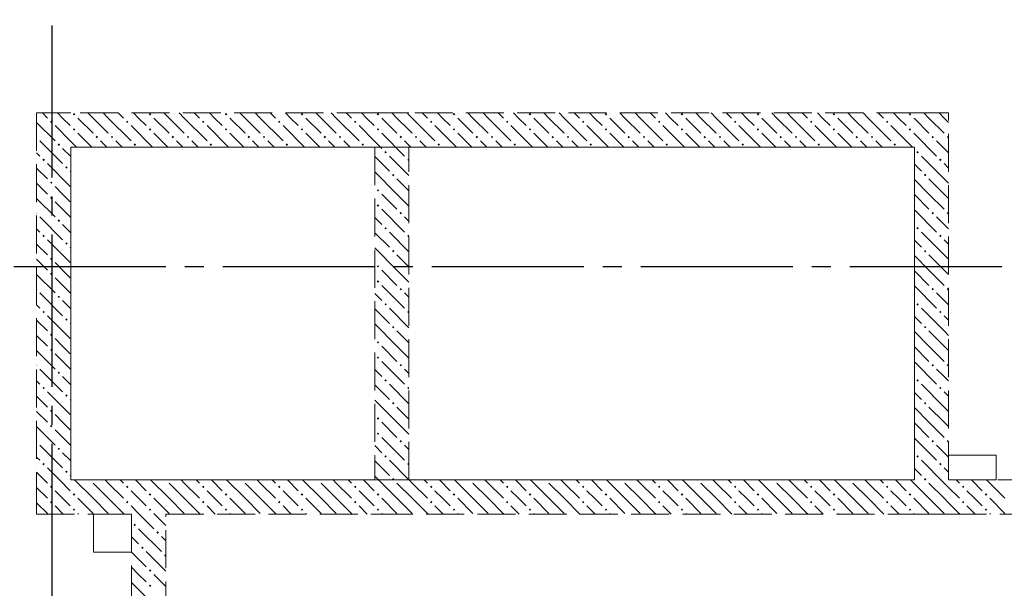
# Model space of a CAD drawing. Header units: millimetres. Extents: x 0 to 43617, y 0 to 59400.
# Tile 28 of 33: x 16155 to 21338, y 44560 to 47550. Entities that reach past the tile are written whole.
import ezdxf

# ---------------------------------------------------------------- set-up
doc = ezdxf.new("R2010")
doc.units = ezdxf.units.MM
doc.linetypes.add('______2', pattern=[270, 200, -70])
doc.linetypes.add('______5', pattern=[1100, 800, -100, 100, -100])
doc.layers.add('ЖБ Перекрытие верхний уровень', color=7, linetype='Continuous', lineweight=25, true_color=0xe0e0ff)
doc.layers.add('ЖБ Стена верхний уровень', color=7, linetype='Continuous', lineweight=25, true_color=0x006e00)
doc.layers.add('Оси', color=40, linetype='______5', lineweight=18)

msp = doc.modelspace()

# ---------------------------------------------------------------- hatches: boundary and pattern name
at = {"layer": 'ЖБ Стена верхний уровень', "linetype": 'Continuous', "lineweight": 18, "transparency": 33554687}
for points in [[(16434.5, 47053.1), (16440.9, 47059.6), (16447.4, 47053.1), (16440.9, 47046.6)], [(16834.5, 47053.1), (16840.9, 47059.6), (16847.4, 47053.1), (16840.9, 47046.6)], [(17234.5, 47053.1), (17240.9, 47059.6), (17247.4, 47053.1), (17240.9, 47046.6)], [(17634.5, 47053.1), (17640.9, 47059.6), (17647.4, 47053.1), (17640.9, 47046.6)], [(18034.5, 47053.1), (18040.9, 47059.6), (18047.4, 47053.1), (18040.9, 47046.6)], [(18434.5, 47053.1), (18440.9, 47059.6), (18447.4, 47053.1), (18440.9, 47046.6)], [(18834.5, 47053.1), (18840.9, 47059.6), (18847.4, 47053.1), (18840.9, 47046.6)], [(19234.5, 47053.1), (19240.9, 47059.6), (19247.4, 47053.1), (19240.9, 47046.6)], [(19634.5, 47053.1), (19640.9, 47059.6), (19647.4, 47053.1), (19640.9, 47046.6)], [(20034.5, 47053.1), (20040.9, 47059.6), (20047.4, 47053.1), (20040.9, 47046.6)], [(20434.5, 47053.1), (20440.9, 47059.6), (20447.4, 47053.1), (20440.9, 47046.6)], [(20834.5, 47053.1), (20840.9, 47059.6), (20847.4, 47053.1), (20840.9, 47046.6)], [(16314.5, 47013.1), (16321, 47019.6), (16327.5, 47013.1), (16321, 47006.6)], [(16714.5, 47013.1), (16721, 47019.6), (16727.5, 47013.1), (16721, 47006.6)], [(17114.5, 47013.1), (17121, 47019.6), (17127.5, 47013.1), (17121, 47006.6)], [(17514.5, 47013.1), (17521, 47019.6), (17527.5, 47013.1), (17521, 47006.6)], [(17914.5, 47013.1), (17921, 47019.6), (17927.5, 47013.1), (17921, 47006.6)], [(18314.5, 47013.1), (18321, 47019.6), (18327.5, 47013.1), (18321, 47006.6)], [(18714.5, 47013.1), (18721, 47019.6), (18727.4, 47013.1), (18721, 47006.6)], [(19114.5, 47013.1), (19121, 47019.6), (19127.4, 47013.1), (19121, 47006.6)], [(19514.5, 47013.1), (19521, 47019.6), (19527.4, 47013.1), (19521, 47006.6)], [(19914.5, 47013.1), (19921, 47019.6), (19927.4, 47013.1), (19921, 47006.6)], [(20314.5, 47013.1), (20321, 47019.6), (20327.4, 47013.1), (20321, 47006.6)], [(20714.5, 47013.1), (20721, 47019.6), (20727.4, 47013.1), (20721, 47006.6)], [(16434.5, 46973.1), (16440.9, 46979.6), (16447.4, 46973.1), (16440.9, 46966.6)], [(16834.5, 46973.1), (16840.9, 46979.6), (16847.4, 46973.1), (16840.9, 46966.6)], [(17234.5, 46973.1), (17240.9, 46979.6), (17247.4, 46973.1), (17240.9, 46966.6)], [(17634.5, 46973.1), (17640.9, 46979.6), (17647.4, 46973.1), (17640.9, 46966.6)], [(18034.5, 46973.1), (18040.9, 46979.6), (18047.4, 46973.1), (18040.9, 46966.6)], [(18434.5, 46973.1), (18440.9, 46979.6), (18447.4, 46973.1), (18440.9, 46966.6)], [(18834.5, 46973.1), (18840.9, 46979.6), (18847.4, 46973.1), (18840.9, 46966.6)], [(19234.5, 46973.1), (19240.9, 46979.6), (19247.4, 46973.1), (19240.9, 46966.6)], [(19634.5, 46973.1), (19640.9, 46979.6), (19647.4, 46973.1), (19640.9, 46966.6)], [(20034.5, 46973.1), (20040.9, 46979.6), (20047.4, 46973.1), (20040.9, 46966.6)], [(20434.5, 46973.1), (20440.9, 46979.6), (20447.4, 46973.1), (20440.9, 46966.6)], [(20834.5, 46973.1), (20840.9, 46979.6), (20847.4, 46973.1), (20840.9, 46966.6)], [(16244, 46936.6), (16247.4, 46933.1), (16244, 46929.7)], [(16554.4, 46933.1), (16560.9, 46939.6), (16567.4, 46933.1), (16560.9, 46926.6)], [(16634.5, 46933.1), (16640.9, 46939.6), (16647.4, 46933.1), (16640.9, 46926.6)], [(16954.4, 46933.1), (16960.9, 46939.6), (16967.4, 46933.1), (16960.9, 46926.6)], [(17034.5, 46933.1), (17040.9, 46939.6), (17047.4, 46933.1), (17040.9, 46926.6)], [(17354.4, 46933.1), (17360.9, 46939.6), (17367.4, 46933.1), (17360.9, 46926.6)], [(17434.5, 46933.1), (17440.9, 46939.6), (17447.4, 46933.1), (17440.9, 46926.6)], [(17754.4, 46933.1), (17760.9, 46939.6), (17767.4, 46933.1), (17760.9, 46926.6)], [(17834.5, 46933.1), (17840.9, 46939.6), (17847.4, 46933.1), (17840.9, 46926.6)], [(18154.4, 46933.1), (18160.9, 46939.6), (18167.4, 46933.1), (18160.9, 46926.6)], [(18234.5, 46933.1), (18240.9, 46939.6), (18247.4, 46933.1), (18240.9, 46926.6)], [(18554.4, 46933.1), (18560.9, 46939.6), (18567.4, 46933.1), (18560.9, 46926.6)], [(18634.5, 46933.1), (18640.9, 46939.6), (18647.4, 46933.1), (18640.9, 46926.6)], [(18954.4, 46933.1), (18960.9, 46939.6), (18967.4, 46933.1), (18960.9, 46926.6)], [(19034.5, 46933.1), (19040.9, 46939.6), (19047.4, 46933.1), (19040.9, 46926.6)], [(19354.4, 46933.1), (19360.9, 46939.6), (19367.4, 46933.1), (19360.9, 46926.6)], [(19434.5, 46933.1), (19440.9, 46939.6), (19447.4, 46933.1), (19440.9, 46926.6)], [(19754.4, 46933.1), (19760.9, 46939.6), (19767.4, 46933.1), (19760.9, 46926.6)], [(19834.5, 46933.1), (19840.9, 46939.6), (19847.4, 46933.1), (19840.9, 46926.6)], [(20154.4, 46933.1), (20160.9, 46939.6), (20167.4, 46933.1), (20160.9, 46926.6)], [(20234.5, 46933.1), (20240.9, 46939.6), (20247.4, 46933.1), (20240.9, 46926.6)], [(20554.4, 46933.1), (20560.9, 46939.6), (20567.4, 46933.1), (20560.9, 46926.6)], [(20634.5, 46933.1), (20640.9, 46939.6), (20647.4, 46933.1), (20640.9, 46926.6)], [(20954.4, 46933.1), (20960.9, 46939.6), (20967.4, 46933.1), (20960.9, 46926.6)], [(21034.5, 46933.1), (21040.9, 46939.6), (21044, 46936.6), (21044, 46929.7), (21040.9, 46926.6)], [(16354.4, 46893.1), (16360.9, 46899.6), (16367.4, 46893.1), (16360.9, 46886.6)], [(16754.4, 46893.1), (16760.9, 46899.6), (16767.4, 46893.1), (16760.9, 46886.6)], [(17154.4, 46893.1), (17160.9, 46899.6), (17167.4, 46893.1), (17160.9, 46886.6)], [(17554.4, 46893.1), (17560.9, 46899.6), (17567.4, 46893.1), (17560.9, 46886.6)], [(17954.4, 46893.1), (17960.9, 46899.6), (17967.4, 46893.1), (17960.9, 46886.6)], [(18074.5, 46853.1), (18081, 46859.6), (18087.5, 46853.1), (18081, 46846.6)], [(18354.4, 46893.1), (18360.9, 46899.6), (18367.4, 46893.1), (18360.9, 46886.6)], [(18754.4, 46893.1), (18760.9, 46899.6), (18767.4, 46893.1), (18760.9, 46886.6)], [(19154.4, 46893.1), (19160.9, 46899.6), (19167.4, 46893.1), (19160.9, 46886.6)], [(19554.4, 46893.1), (19560.9, 46899.6), (19567.4, 46893.1), (19560.9, 46886.6)], [(19954.4, 46893.1), (19960.9, 46899.6), (19967.4, 46893.1), (19960.9, 46886.6)], [(20354.4, 46893.1), (20360.9, 46899.6), (20367.4, 46893.1), (20360.9, 46886.6)], [(20754.4, 46893.1), (20760.9, 46899.6), (20767.4, 46893.1), (20760.9, 46886.6)], [(20874.5, 46853.1), (20881, 46859.6), (20887.5, 46853.1), (20881, 46846.6)], [(16274.5, 46813.1), (16281, 46819.6), (16287.5, 46813.1), (16281, 46806.6)], [(18194.5, 46813.1), (18201, 46819.6), (18204, 46816.6), (18204, 46809.7), (18201, 46806.6)], [(20994.5, 46813.1), (21001, 46819.6), (21007.5, 46813.1), (21001, 46806.6)], [(16394.5, 46773.1), (16401, 46779.6), (16407.5, 46773.1), (16401, 46766.6)], [(16314.5, 46693.1), (16321, 46699.6), (16327.5, 46693.1), (16321, 46686.6)], [(18114.5, 46733.1), (18121, 46739.6), (18127.5, 46733.1), (18121, 46726.6)], [(20914.5, 46733.1), (20921, 46739.6), (20927.4, 46733.1), (20921, 46726.6)], [(18034.5, 46653.1), (18040.9, 46659.6), (18047.4, 46653.1), (18040.9, 46646.6)], [(16314.5, 46613.1), (16321, 46619.6), (16327.5, 46613.1), (16321, 46606.6)], [(18034.5, 46573.1), (18040.9, 46579.6), (18047.4, 46573.1), (18040.9, 46566.6)], [(16244, 46536.6), (16247.4, 46533.1), (16244, 46529.7)], [(16354.4, 46493.1), (16360.9, 46499.6), (16367.4, 46493.1), (16360.9, 46486.6)], [(18154.4, 46533.1), (18160.9, 46539.6), (18167.4, 46533.1), (18160.9, 46526.6)], [(20954.4, 46533.1), (20960.9, 46539.6), (20967.4, 46533.1), (20960.9, 46526.6)], [(21034.5, 46533.1), (21040.9, 46539.6), (21044, 46536.6), (21044, 46529.7), (21040.9, 46526.6)], [(18074.5, 46453.1), (18081, 46459.6), (18087.5, 46453.1), (18081, 46446.6)], [(20874.5, 46453.1), (20881, 46459.6), (20887.5, 46453.1), (20881, 46446.6)], [(16274.5, 46413.1), (16281, 46419.6), (16287.5, 46413.1), (16281, 46406.6)], [(18194.5, 46413.1), (18201, 46419.6), (18204, 46416.6), (18204, 46409.7), (18201, 46406.6)], [(20994.5, 46413.1), (21001, 46419.6), (21007.5, 46413.1), (21001, 46406.6)], [(16394.5, 46373.1), (16401, 46379.6), (16407.5, 46373.1), (16401, 46366.6)], [(18114.5, 46333.1), (18121, 46339.6), (18127.5, 46333.1), (18121, 46326.6)], [(20914.5, 46333.1), (20921, 46339.6), (20927.4, 46333.1), (20921, 46326.6)], [(16314.5, 46293.1), (16321, 46299.6), (16327.5, 46293.1), (16321, 46286.6)], [(18034.5, 46253.1), (18040.9, 46259.6), (18047.4, 46253.1), (18040.9, 46246.6)], [(16314.5, 46213.1), (16321, 46219.6), (16327.5, 46213.1), (16321, 46206.6)], [(18034.5, 46173.1), (18040.9, 46179.6), (18047.4, 46173.1), (18040.9, 46166.6)], [(16244, 46136.6), (16247.4, 46133.1), (16244, 46129.7)], [(18154.4, 46133.1), (18160.9, 46139.6), (18167.4, 46133.1), (18160.9, 46126.6)], [(20954.4, 46133.1), (20960.9, 46139.6), (20967.4, 46133.1), (20960.9, 46126.6)], [(21034.5, 46133.1), (21040.9, 46139.6), (21044, 46136.6), (21044, 46129.7), (21040.9, 46126.6)], [(16354.4, 46093.1), (16360.9, 46099.6), (16367.4, 46093.1), (16360.9, 46086.6)], [(18074.5, 46053.1), (18081, 46059.6), (18087.5, 46053.1), (18081, 46046.6)], [(20874.5, 46053.1), (20881, 46059.6), (20887.5, 46053.1), (20881, 46046.6)], [(16274.5, 46013.1), (16281, 46019.6), (16287.5, 46013.1), (16281, 46006.6)], [(16394.5, 45973.1), (16401, 45979.6), (16407.5, 45973.1), (16401, 45966.6)], [(18194.5, 46013.1), (18201, 46019.6), (18204, 46016.6), (18204, 46009.7), (18201, 46006.6)], [(20994.5, 46013.1), (21001, 46019.6), (21007.5, 46013.1), (21001, 46006.6)], [(18114.5, 45933.1), (18121, 45939.6), (18127.5, 45933.1), (18121, 45926.6)], [(20914.5, 45933.1), (20921, 45939.6), (20927.4, 45933.1), (20921, 45926.6)], [(16314.5, 45893.1), (16321, 45899.6), (16327.5, 45893.1), (16321, 45886.6)], [(16314.5, 45813.1), (16321, 45819.6), (16327.5, 45813.1), (16321, 45806.6)], [(18034.5, 45853.1), (18040.9, 45859.6), (18047.4, 45853.1), (18040.9, 45846.6)], [(18034.5, 45773.1), (18040.9, 45779.6), (18047.4, 45773.1), (18040.9, 45766.6)], [(16244, 45736.6), (16247.4, 45733.1), (16244, 45729.7)], [(18154.4, 45733.1), (18160.9, 45739.6), (18167.4, 45733.1), (18160.9, 45726.6)], [(20954.4, 45733.1), (20960.9, 45739.6), (20967.4, 45733.1), (20960.9, 45726.6)], [(21034.5, 45733.1), (21040.9, 45739.6), (21044, 45736.6), (21044, 45729.7), (21040.9, 45726.6)], [(16354.4, 45693.1), (16360.9, 45699.6), (16367.4, 45693.1), (16360.9, 45686.6)], [(18074.5, 45653.1), (18081, 45659.6), (18087.5, 45653.1), (18081, 45646.6)], [(20874.5, 45653.1), (20881, 45659.6), (20887.5, 45653.1), (20881, 45646.6)], [(16274.5, 45613.1), (16281, 45619.6), (16287.5, 45613.1), (16281, 45606.6)], [(18194.5, 45613.1), (18201, 45619.6), (18204, 45616.6), (18204, 45609.7), (18201, 45606.6)], [(20994.5, 45613.1), (21001, 45619.6), (21007.5, 45613.1), (21001, 45606.6)], [(16394.5, 45573.1), (16401, 45579.6), (16407.5, 45573.1), (16401, 45566.6)], [(18114.5, 45533.1), (18121, 45539.6), (18127.5, 45533.1), (18121, 45526.6)], [(20914.5, 45533.1), (20921, 45539.6), (20927.4, 45533.1), (20921, 45526.6)], [(16314.5, 45493.1), (16321, 45499.6), (16327.5, 45493.1), (16321, 45486.6)], [(18034.5, 45453.1), (18040.9, 45459.6), (18047.4, 45453.1), (18040.9, 45446.6)], [(16314.5, 45413.1), (16321, 45419.6), (16327.5, 45413.1), (16321, 45406.6)], [(18034.5, 45373.1), (18040.9, 45379.6), (18047.4, 45373.1), (18040.9, 45366.6)], [(16244, 45336.6), (16247.4, 45333.1), (16244, 45329.7)], [(16354.4, 45293.1), (16360.9, 45299.6), (16367.4, 45293.1), (16360.9, 45286.6)], [(18154.4, 45333.1), (18160.9, 45339.6), (18167.4, 45333.1), (18160.9, 45326.6)], [(20954.4, 45333.1), (20960.9, 45339.6), (20967.4, 45333.1), (20960.9, 45326.6)], [(21034.5, 45333.1), (21040.9, 45339.6), (21044, 45336.6), (21044, 45329.7), (21040.9, 45326.6)], [(18074.5, 45253.1), (18081, 45259.6), (18087.5, 45253.1), (18081, 45246.6)], [(20874.5, 45253.1), (20881, 45259.6), (20887.5, 45253.1), (20881, 45246.6)], [(16274.5, 45213.1), (16281, 45219.6), (16287.5, 45213.1), (16281, 45206.6)], [(18194.5, 45213.1), (18201, 45219.6), (18204, 45216.6), (18204, 45209.7), (18201, 45206.6)], [(20994.5, 45213.1), (21001, 45219.6), (21007.5, 45213.1), (21001, 45206.6)], [(16394.5, 45173.1), (16401, 45179.6), (16407.5, 45173.1), (16401, 45166.6)], [(16314.5, 45093.1), (16321, 45099.6), (16327.5, 45093.1), (16321, 45086.6)], [(16524.3, 45130), (16521, 45126.6), (16517.6, 45130)], [(16714.5, 45093.1), (16721, 45099.6), (16727.5, 45093.1), (16721, 45086.6)], [(16924.3, 45130), (16921, 45126.6), (16917.6, 45130)], [(17114.5, 45093.1), (17121, 45099.6), (17127.5, 45093.1), (17121, 45086.6)], [(17324.3, 45130), (17321, 45126.6), (17317.6, 45130)], [(17514.5, 45093.1), (17521, 45099.6), (17527.5, 45093.1), (17521, 45086.6)], [(17724.3, 45130), (17721, 45126.6), (17717.6, 45130)], [(17914.5, 45093.1), (17921, 45099.6), (17927.5, 45093.1), (17921, 45086.6)], [(18114.5, 45133.1), (18121, 45139.6), (18127.5, 45133.1), (18124.3, 45130), (18117.6, 45130)], [(18124.3, 45130), (18121, 45126.6), (18117.6, 45130)], [(18314.5, 45093.1), (18321, 45099.6), (18327.5, 45093.1), (18321, 45086.6)], [(18524.3, 45130), (18521, 45126.6), (18517.6, 45130)], [(18714.5, 45093.1), (18721, 45099.6), (18727.4, 45093.1), (18721, 45086.6)], [(18924.3, 45130), (18921, 45126.6), (18917.6, 45130)], [(19114.5, 45093.1), (19121, 45099.6), (19127.4, 45093.1), (19121, 45086.6)], [(19324.3, 45130), (19321, 45126.6), (19317.6, 45130)], [(19514.5, 45093.1), (19521, 45099.6), (19527.4, 45093.1), (19521, 45086.6)], [(19724.3, 45130), (19721, 45126.6), (19717.6, 45130)], [(19914.5, 45093.1), (19921, 45099.6), (19927.4, 45093.1), (19921, 45086.6)], [(20124.3, 45130), (20121, 45126.6), (20117.6, 45130)], [(20314.5, 45093.1), (20321, 45099.6), (20327.4, 45093.1), (20321, 45086.6)], [(20524.3, 45130), (20521, 45126.6), (20517.6, 45130)], [(20714.5, 45093.1), (20721, 45099.6), (20727.4, 45093.1), (20721, 45086.6)], [(20914.5, 45133.1), (20921, 45139.6), (20927.4, 45133.1), (20921, 45126.6)], [(21114.5, 45093.1), (21121, 45099.6), (21127.4, 45093.1), (21121, 45086.6)], [(21324.3, 45130), (21321, 45126.6), (21317.6, 45130)], [(16434.5, 45053.1), (16440.9, 45059.6), (16447.4, 45053.1), (16440.9, 45046.6)], [(16834.5, 45053.1), (16840.9, 45059.6), (16847.4, 45053.1), (16840.9, 45046.6)], [(17234.5, 45053.1), (17240.9, 45059.6), (17247.4, 45053.1), (17240.9, 45046.6)], [(17634.5, 45053.1), (17640.9, 45059.6), (17647.4, 45053.1), (17640.9, 45046.6)], [(18034.5, 45053.1), (18040.9, 45059.6), (18047.4, 45053.1), (18040.9, 45046.6)], [(18434.5, 45053.1), (18440.9, 45059.6), (18447.4, 45053.1), (18440.9, 45046.6)], [(18834.5, 45053.1), (18840.9, 45059.6), (18847.4, 45053.1), (18840.9, 45046.6)], [(19234.5, 45053.1), (19240.9, 45059.6), (19247.4, 45053.1), (19240.9, 45046.6)], [(19634.5, 45053.1), (19640.9, 45059.6), (19647.4, 45053.1), (19640.9, 45046.6)], [(20034.5, 45053.1), (20040.9, 45059.6), (20047.4, 45053.1), (20040.9, 45046.6)], [(20434.5, 45053.1), (20440.9, 45059.6), (20447.4, 45053.1), (20440.9, 45046.6)], [(20834.5, 45053.1), (20840.9, 45059.6), (20847.4, 45053.1), (20840.9, 45046.6)], [(21234.5, 45053.1), (21240.9, 45059.6), (21247.4, 45053.1), (21240.9, 45046.6)], [(16314.5, 45013.1), (16321, 45019.6), (16327.5, 45013.1), (16321, 45006.6)], [(16714.5, 45013.1), (16721, 45019.6), (16727.5, 45013.1), (16721, 45006.6)], [(17114.5, 45013.1), (17121, 45019.6), (17127.5, 45013.1), (17121, 45006.6)], [(17514.5, 45013.1), (17521, 45019.6), (17527.5, 45013.1), (17521, 45006.6)], [(17914.5, 45013.1), (17921, 45019.6), (17927.5, 45013.1), (17921, 45006.6)], [(18314.5, 45013.1), (18321, 45019.6), (18327.5, 45013.1), (18321, 45006.6)], [(18714.5, 45013.1), (18721, 45019.6), (18727.4, 45013.1), (18721, 45006.6)], [(19114.5, 45013.1), (19121, 45019.6), (19127.4, 45013.1), (19121, 45006.6)], [(19514.5, 45013.1), (19521, 45019.6), (19527.4, 45013.1), (19521, 45006.6)], [(19914.5, 45013.1), (19921, 45019.6), (19927.4, 45013.1), (19921, 45006.6)], [(20314.5, 45013.1), (20321, 45019.6), (20327.4, 45013.1), (20321, 45006.6)], [(20714.5, 45013.1), (20721, 45019.6), (20727.4, 45013.1), (20721, 45006.6)], [(21114.5, 45013.1), (21121, 45019.6), (21127.4, 45013.1), (21121, 45006.6)], [(16434.5, 44973.1), (16440.9, 44979.6), (16447.4, 44973.1), (16440.9, 44966.6)], [(16834.5, 44973.1), (16840.9, 44979.6), (16847.4, 44973.1), (16840.9, 44966.6)], [(17234.5, 44973.1), (17240.9, 44979.6), (17247.4, 44973.1), (17240.9, 44966.6)], [(17634.5, 44973.1), (17640.9, 44979.6), (17647.4, 44973.1), (17640.9, 44966.6)], [(18034.5, 44973.1), (18040.9, 44979.6), (18047.4, 44973.1), (18040.9, 44966.6)], [(18434.5, 44973.1), (18440.9, 44979.6), (18447.4, 44973.1), (18440.9, 44966.6)], [(18834.5, 44973.1), (18840.9, 44979.6), (18847.4, 44973.1), (18840.9, 44966.6)], [(19234.5, 44973.1), (19240.9, 44979.6), (19247.4, 44973.1), (19240.9, 44966.6)], [(19634.5, 44973.1), (19640.9, 44979.6), (19647.4, 44973.1), (19640.9, 44966.6)], [(20034.5, 44973.1), (20040.9, 44979.6), (20047.4, 44973.1), (20040.9, 44966.6)], [(20434.5, 44973.1), (20440.9, 44979.6), (20447.4, 44973.1), (20440.9, 44966.6)], [(20834.5, 44973.1), (20840.9, 44979.6), (20847.4, 44973.1), (20840.9, 44966.6)], [(21234.5, 44973.1), (21240.9, 44979.6), (21247.4, 44973.1), (21240.9, 44966.6)], [(16754.4, 44893.1), (16760.9, 44899.6), (16767.4, 44893.1), (16760.9, 44886.6)], [(16874.5, 44853.1), (16881, 44859.6), (16887.5, 44853.1), (16881, 44846.6)], [(16794.5, 44773.1), (16801, 44779.6), (16807.5, 44773.1), (16801, 44766.6)], [(16914.5, 44733.1), (16921, 44739.6), (16924, 44736.6), (16924, 44729.7), (16921, 44726.6)], [(16834.5, 44653.1), (16840.9, 44659.6), (16847.4, 44653.1), (16840.9, 44646.6)], [(16834.5, 44573.1), (16840.9, 44579.6), (16847.4, 44573.1), (16840.9, 44566.6)]]:
    msp.add_hatch(color=7, dxfattribs=at).paths.add_polyline_path(points, flags=16)

# ---------------------------------------------------------------- linework, layer by layer
at = {"layer": 'ЖБ Перекрытие верхний уровень', "color": 7, "linetype": 'Continuous', "lineweight": 18, "transparency": 33554687}
for p, q in [((20864, 46880), (16424, 46880)), ((16424, 46880), (16424, 45130)), ((20864, 45130), (20864, 46880)), ((21294, 45260), (21044, 45260)), ((21044, 45260), (21044, 45130)), ((21294, 45130), (21294, 45260)), ((16424, 45130), (20864, 45130)), ((21044, 45130), (21294, 45130)), ((16744, 44950), (16544, 44950)), ((16544, 44950), (16544, 44750)), ((16744, 44750), (16744, 44950)), ((16544, 44750), (16744, 44750))]:
    msp.add_line(p, q, dxfattribs=at)
at = {"layer": 'ЖБ Стена верхний уровень', "color": 251, "linetype": '______2', "lineweight": 13, "true_color": 0x656565, "transparency": 33554687}
for p, q in [((16424, 47060), (16244, 47060)), ((16244, 47060), (16244, 45130)), ((18024, 47060), (16424, 47060)), ((18204, 47060), (18024, 47060)), ((20864, 47060), (18204, 47060)), ((21044, 47060), (20864, 47060)), ((21044, 45130), (21044, 47060)), ((16424, 46880), (18024, 46880)), ((16424, 45130), (16424, 46880)), ((18024, 46880), (18024, 45130)), ((18204, 45130), (18204, 46880)), ((18204, 46880), (20864, 46880)), ((20864, 46880), (20864, 45130)), ((16244, 45130), (16244, 44950)), ((18024, 45130), (16424, 45130)), ((20864, 45130), (18204, 45130)), ((23664, 45130), (21044, 45130)), ((16244, 44950), (16744, 44950)), ((16744, 44950), (16744, 42420)), ((16924, 44950), (18024, 44950)), ((16924, 43855), (16924, 44950)), ((18024, 44950), (20864, 44950)), ((20864, 44950), (21044, 44950)), ((21044, 44950), (21704, 44950))]:
    msp.add_line(p, q, dxfattribs=at)
at = {"layer": 'ЖБ Стена верхний уровень', "color": 9, "linetype": 'Continuous', "lineweight": 18, "true_color": 0xc7c7c7, "transparency": 33554687}
for p, q in [((16274.1, 47060), (16301, 47033.1)), ((16381, 47033.1), (16354.1, 47060)), ((16540.9, 47033.1), (16514.1, 47060)), ((16594.1, 47060), (16621, 47033.1)), ((16674.1, 47060), (16701, 47033.1)), ((16781, 47033.1), (16754.1, 47060)), ((16940.9, 47033.1), (16914.1, 47060)), ((16994.1, 47060), (17021, 47033.1)), ((17074.1, 47060), (17101, 47033.1)), ((17181, 47033.1), (17154.1, 47060)), ((17340.9, 47033.1), (17314.1, 47060)), ((17394.1, 47060), (17421, 47033.1)), ((17474.1, 47060), (17501, 47033.1)), ((17581, 47033.1), (17554.1, 47060)), ((17740.9, 47033.1), (17714.1, 47060)), ((17794.1, 47060), (17821, 47033.1)), ((17874.1, 47060), (17901, 47033.1)), ((17981, 47033.1), (17954.1, 47060)), ((18140.9, 47033.1), (18114.1, 47060)), ((18194.1, 47060), (18204, 47050.1)), ((18274.1, 47060), (18301, 47033.1)), ((18381, 47033.1), (18354.1, 47060)), ((18540.9, 47033.1), (18514.1, 47060)), ((18594.1, 47060), (18621, 47033.1)), ((18674.1, 47060), (18701, 47033.1)), ((18781, 47033.1), (18754.1, 47060)), ((18940.9, 47033.1), (18914.1, 47060)), ((18994.1, 47060), (19021, 47033.1)), ((19074.1, 47060), (19101, 47033.1)), ((19181, 47033.1), (19154.1, 47060)), ((19340.9, 47033.1), (19314.1, 47060)), ((19394.1, 47060), (19421, 47033.1)), ((19474.1, 47060), (19501, 47033.1)), ((19581, 47033.1), (19554.1, 47060)), ((19740.9, 47033.1), (19714.1, 47060)), ((19794.1, 47060), (19821, 47033.1)), ((19874.1, 47060), (19901, 47033.1)), ((19981, 47033.1), (19954.1, 47060)), ((20140.9, 47033.1), (20114.1, 47060)), ((20194.1, 47060), (20221, 47033.1)), ((20274.1, 47060), (20301, 47033.1)), ((20381, 47033.1), (20354.1, 47060)), ((20540.9, 47033.1), (20514.1, 47060)), ((20594.1, 47060), (20621, 47033.1)), ((20674.1, 47060), (20701, 47033.1)), ((20781, 47033.1), (20754.1, 47060)), ((20940.9, 47033.1), (20914.1, 47060)), ((20994.1, 47060), (21021, 47033.1)), ((16244, 47010.1), (16340.9, 46913.1)), ((16421, 46993.1), (16381, 47033.1)), ((16460.9, 47033.1), (16540.9, 46953.1)), ((16540.9, 47033.1), (16621, 46953.1)), ((16621, 47033.1), (16740.9, 46913.1)), ((16821, 46993.1), (16781, 47033.1)), ((16860.9, 47033.1), (16940.9, 46953.1)), ((16940.9, 47033.1), (17021, 46953.1)), ((17021, 47033.1), (17140.9, 46913.1)), ((17221, 46993.1), (17181, 47033.1)), ((17260.9, 47033.1), (17340.9, 46953.1)), ((17340.9, 47033.1), (17421, 46953.1)), ((17421, 47033.1), (17540.9, 46913.1)), ((17621, 46993.1), (17581, 47033.1)), ((17660.9, 47033.1), (17740.9, 46953.1)), ((17740.9, 47033.1), (17821, 46953.1)), ((17821, 47033.1), (17940.9, 46913.1)), ((18021, 46993.1), (17981, 47033.1)), ((18060.9, 47033.1), (18140.9, 46953.1)), ((18140.9, 47033.1), (18204, 46970.1)), ((18204, 47050.1), (18221, 47033.1)), ((18221, 47033.1), (18340.9, 46913.1)), ((18421, 46993.1), (18381, 47033.1)), ((18460.9, 47033.1), (18540.9, 46953.1)), ((18540.9, 47033.1), (18621, 46953.1)), ((18621, 47033.1), (18740.9, 46913.1)), ((18821, 46993.1), (18781, 47033.1)), ((18860.9, 47033.1), (18940.9, 46953.1)), ((18940.9, 47033.1), (19021, 46953.1)), ((19021, 47033.1), (19140.9, 46913.1)), ((19221, 46993.1), (19181, 47033.1)), ((19260.9, 47033.1), (19340.9, 46953.1)), ((19340.9, 47033.1), (19421, 46953.1)), ((19421, 47033.1), (19540.9, 46913.1)), ((19621, 46993.1), (19581, 47033.1)), ((19660.9, 47033.1), (19740.9, 46953.1)), ((19740.9, 47033.1), (19821, 46953.1)), ((19821, 47033.1), (19940.9, 46913.1)), ((20021, 46993.1), (19981, 47033.1)), ((20060.9, 47033.1), (20140.9, 46953.1)), ((20140.9, 47033.1), (20221, 46953.1)), ((20221, 47033.1), (20340.9, 46913.1)), ((20421, 46993.1), (20381, 47033.1)), ((20460.9, 47033.1), (20540.9, 46953.1)), ((20540.9, 47033.1), (20621, 46953.1)), ((20621, 47033.1), (20740.9, 46913.1)), ((20821, 46993.1), (20781, 47033.1)), ((20860.9, 47033.1), (20864, 47030.1)), ((20864, 47030.1), (20940.9, 46953.1)), ((20940.9, 47033.1), (21021, 46953.1)), ((21021, 47033.1), (21044, 47010.1)), ((16340.9, 46993.1), (16424, 46910.1)), ((16740.9, 46993.1), (16854.1, 46880)), ((17140.9, 46993.1), (17254.1, 46880)), ((17540.9, 46993.1), (17654.1, 46880)), ((17940.9, 46993.1), (18024, 46910.1)), ((18204, 46970.1), (18221, 46953.1)), ((18340.9, 46993.1), (18454.1, 46880)), ((18740.9, 46993.1), (18854.1, 46880)), ((19140.9, 46993.1), (19254.1, 46880)), ((19540.9, 46993.1), (19654.1, 46880)), ((19940.9, 46993.1), (20054.1, 46880)), ((20340.9, 46993.1), (20454.1, 46880)), ((20740.9, 46993.1), (20854.1, 46880)), ((16260.9, 46913.1), (16381, 46793.1)), ((16424, 46910.1), (16454.1, 46880)), ((16460.9, 46953.1), (16534.1, 46880)), ((16614.1, 46880), (16581, 46913.1)), ((16660.9, 46913.1), (16694.1, 46880)), ((16860.9, 46953.1), (16934.1, 46880)), ((17014.1, 46880), (16981, 46913.1)), ((17060.9, 46913.1), (17094.1, 46880)), ((17260.9, 46953.1), (17334.1, 46880)), ((17414.1, 46880), (17381, 46913.1)), ((17460.9, 46913.1), (17494.1, 46880)), ((17660.9, 46953.1), (17734.1, 46880)), ((17814.1, 46880), (17781, 46913.1)), ((17860.9, 46913.1), (17894.1, 46880)), ((18024, 46910.1), (18060.9, 46873.1)), ((18060.9, 46953.1), (18181, 46833.1)), ((18204, 46890.1), (18181, 46913.1)), ((18260.9, 46913.1), (18294.1, 46880)), ((18460.9, 46953.1), (18534.1, 46880)), ((18614.1, 46880), (18581, 46913.1)), ((18660.9, 46913.1), (18694.1, 46880)), ((18860.9, 46953.1), (18934.1, 46880)), ((19014.1, 46880), (18981, 46913.1)), ((19060.9, 46913.1), (19094.1, 46880)), ((19260.9, 46953.1), (19334.1, 46880)), ((19414.1, 46880), (19381, 46913.1)), ((19460.9, 46913.1), (19494.1, 46880)), ((19660.9, 46953.1), (19734.1, 46880)), ((19814.1, 46880), (19781, 46913.1)), ((19860.9, 46913.1), (19894.1, 46880)), ((20060.9, 46953.1), (20134.1, 46880)), ((20214.1, 46880), (20181, 46913.1)), ((20260.9, 46913.1), (20294.1, 46880)), ((20460.9, 46953.1), (20534.1, 46880)), ((20614.1, 46880), (20581, 46913.1)), ((20660.9, 46913.1), (20694.1, 46880)), ((20860.9, 46953.1), (20864, 46950.1)), ((20864, 46950.1), (20981, 46833.1)), ((21021, 46873.1), (20981, 46913.1)), ((16381, 46873.1), (16424, 46830.1)), ((18214.1, 46880), (18204, 46890.1)), ((21044, 46850.1), (21021, 46873.1)), ((16260.9, 46833.1), (16244, 46850.1)), ((18024, 46830.1), (18101, 46753.1)), ((18204, 46730.1), (18101, 46833.1)), ((21021, 46713.1), (20901, 46833.1)), ((16244, 46770.1), (16301, 46713.1)), ((16301, 46793.1), (16421, 46673.1)), ((16424, 46750.1), (16421, 46753.1)), ((18140.9, 46633.1), (18024, 46750.1)), ((20864, 46790.1), (20901, 46753.1)), ((21021, 46793.1), (21044, 46770.1)), ((18140.9, 46713.1), (18204, 46650.1)), ((20940.9, 46633.1), (20864, 46710.1)), ((20940.9, 46713.1), (21021, 46633.1)), ((21021, 46713.1), (21044, 46690.1)), ((16244, 46690.1), (16301, 46633.1)), ((16381, 46633.1), (16340.9, 46673.1)), ((16244, 46610.1), (16340.9, 46513.1)), ((16340.9, 46593.1), (16424, 46510.1)), ((16421, 46593.1), (16381, 46633.1)), ((18060.9, 46633.1), (18140.9, 46553.1)), ((18140.9, 46633.1), (18204, 46570.1)), ((20864, 46630.1), (20940.9, 46553.1)), ((20940.9, 46633.1), (21021, 46553.1)), ((21021, 46633.1), (21044, 46610.1)), ((18060.9, 46553.1), (18181, 46433.1)), ((20864, 46550.1), (20981, 46433.1)), ((16260.9, 46513.1), (16381, 46393.1)), ((18024, 46510.1), (18060.9, 46473.1)), ((18204, 46490.1), (18181, 46513.1)), ((21021, 46473.1), (20981, 46513.1)), ((16260.9, 46433.1), (16244, 46450.1)), ((16381, 46473.1), (16424, 46430.1)), ((21044, 46450.1), (21021, 46473.1)), ((16301, 46393.1), (16421, 46273.1)), ((18024, 46430.1), (18101, 46353.1)), ((18204, 46330.1), (18101, 46433.1)), ((20864, 46390.1), (20901, 46353.1)), ((21021, 46313.1), (20901, 46433.1)), ((21021, 46393.1), (21044, 46370.1)), ((16244, 46370.1), (16301, 46313.1)), ((16424, 46350.1), (16421, 46353.1)), ((18140.9, 46233.1), (18024, 46350.1)), ((16244, 46290.1), (16301, 46233.1)), ((18140.9, 46313.1), (18204, 46250.1)), ((20940.9, 46233.1), (20864, 46310.1)), ((20940.9, 46313.1), (21021, 46233.1)), ((21021, 46313.1), (21044, 46290.1)), ((16381, 46233.1), (16340.9, 46273.1)), ((16421, 46193.1), (16381, 46233.1)), ((18060.9, 46233.1), (18140.9, 46153.1)), ((18140.9, 46233.1), (18204, 46170.1)), ((20864, 46230.1), (20940.9, 46153.1)), ((20940.9, 46233.1), (21021, 46153.1)), ((21021, 46233.1), (21044, 46210.1)), ((16244, 46210.1), (16340.9, 46113.1)), ((16340.9, 46193.1), (16424, 46110.1)), ((18060.9, 46153.1), (18181, 46033.1)), ((20864, 46150.1), (20981, 46033.1)), ((16260.9, 46113.1), (16381, 45993.1)), ((18024, 46110.1), (18060.9, 46073.1)), ((18204, 46090.1), (18181, 46113.1)), ((21021, 46073.1), (20981, 46113.1)), ((16260.9, 46033.1), (16244, 46050.1)), ((16381, 46073.1), (16424, 46030.1)), ((18024, 46030.1), (18101, 45953.1)), ((18204, 45930.1), (18101, 46033.1)), ((21021, 45913.1), (20901, 46033.1)), ((21044, 46050.1), (21021, 46073.1)), ((16244, 45970.1), (16301, 45913.1)), ((16301, 45993.1), (16421, 45873.1)), ((20864, 45990.1), (20901, 45953.1)), ((21021, 45993.1), (21044, 45970.1)), ((16424, 45950.1), (16421, 45953.1)), ((18140.9, 45833.1), (18024, 45950.1)), ((16244, 45890.1), (16301, 45833.1)), ((16381, 45833.1), (16340.9, 45873.1)), ((18140.9, 45913.1), (18204, 45850.1)), ((20940.9, 45833.1), (20864, 45910.1)), ((20940.9, 45913.1), (21021, 45833.1)), ((21021, 45913.1), (21044, 45890.1)), ((16421, 45793.1), (16381, 45833.1)), ((18060.9, 45833.1), (18140.9, 45753.1)), ((18140.9, 45833.1), (18204, 45770.1)), ((20864, 45830.1), (20940.9, 45753.1)), ((20940.9, 45833.1), (21021, 45753.1)), ((21021, 45833.1), (21044, 45810.1)), ((16244, 45810.1), (16340.9, 45713.1)), ((16340.9, 45793.1), (16424, 45710.1)), ((16260.9, 45713.1), (16381, 45593.1)), ((18060.9, 45753.1), (18181, 45633.1)), ((18204, 45690.1), (18181, 45713.1)), ((20864, 45750.1), (20981, 45633.1)), ((21021, 45673.1), (20981, 45713.1)), ((16381, 45673.1), (16424, 45630.1)), ((18024, 45710.1), (18060.9, 45673.1)), ((21044, 45650.1), (21021, 45673.1)), ((16260.9, 45633.1), (16244, 45650.1)), ((18024, 45630.1), (18101, 45553.1)), ((18204, 45530.1), (18101, 45633.1)), ((21021, 45513.1), (20901, 45633.1)), ((16244, 45570.1), (16301, 45513.1)), ((16301, 45593.1), (16421, 45473.1)), ((20864, 45590.1), (20901, 45553.1)), ((21021, 45593.1), (21044, 45570.1)), ((16424, 45550.1), (16421, 45553.1)), ((18140.9, 45433.1), (18024, 45550.1)), ((18140.9, 45513.1), (18204, 45450.1)), ((20940.9, 45433.1), (20864, 45510.1)), ((20940.9, 45513.1), (21021, 45433.1)), ((21021, 45513.1), (21044, 45490.1)), ((16244, 45490.1), (16301, 45433.1)), ((16381, 45433.1), (16340.9, 45473.1)), ((16244, 45410.1), (16340.9, 45313.1)), ((16421, 45393.1), (16381, 45433.1)), ((18060.9, 45433.1), (18140.9, 45353.1)), ((18140.9, 45433.1), (18204, 45370.1)), ((20864, 45430.1), (20940.9, 45353.1)), ((20940.9, 45433.1), (21021, 45353.1)), ((21021, 45433.1), (21044, 45410.1)), ((16340.9, 45393.1), (16424, 45310.1)), ((18060.9, 45353.1), (18181, 45233.1)), ((20864, 45350.1), (20981, 45233.1)), ((16260.9, 45313.1), (16381, 45193.1)), ((18024, 45310.1), (18060.9, 45273.1)), ((18204, 45290.1), (18181, 45313.1)), ((21021, 45273.1), (20981, 45313.1)), ((16260.9, 45233.1), (16244, 45250.1)), ((16381, 45273.1), (16424, 45230.1)), ((21044, 45250.1), (21021, 45273.1)), ((16301, 45193.1), (16364.1, 45130)), ((18024, 45230.1), (18101, 45153.1)), ((18204, 45130.1), (18101, 45233.1)), ((21021, 45113.1), (20901, 45233.1)), ((21021, 45193.1), (21044, 45170.1)), ((16244, 45170.1), (16284.1, 45130)), ((16424, 45150.1), (16421, 45153.1)), ((18044.1, 45130), (18024, 45150.1)), ((20864, 45190.1), (20901, 45153.1)), ((16244, 45090.1), (16301, 45033.1)), ((16284.1, 45130), (16301, 45113.1)), ((16364.1, 45130), (16421, 45073.1)), ((16540.9, 45033.1), (16444.1, 45130)), ((16540.9, 45113.1), (16621, 45033.1)), ((16621, 45113.1), (16604.1, 45130)), ((16621, 45113.1), (16701, 45033.1)), ((16684.1, 45130), (16701, 45113.1)), ((16764.1, 45130), (16821, 45073.1)), ((16940.9, 45033.1), (16844.1, 45130)), ((16940.9, 45113.1), (17021, 45033.1)), ((17021, 45113.1), (17004.1, 45130)), ((17021, 45113.1), (17101, 45033.1)), ((17084.1, 45130), (17101, 45113.1)), ((17164.1, 45130), (17221, 45073.1)), ((17340.9, 45033.1), (17244.1, 45130)), ((17340.9, 45113.1), (17421, 45033.1)), ((17421, 45113.1), (17404.1, 45130)), ((17421, 45113.1), (17501, 45033.1)), ((17484.1, 45130), (17501, 45113.1)), ((17564.1, 45130), (17621, 45073.1)), ((17740.9, 45033.1), (17644.1, 45130)), ((17740.9, 45113.1), (17821, 45033.1)), ((17821, 45113.1), (17804.1, 45130)), ((17821, 45113.1), (17901, 45033.1)), ((17884.1, 45130), (17901, 45113.1)), ((17964.1, 45130), (18021, 45073.1)), ((18140.9, 45033.1), (18044.1, 45130)), ((18140.9, 45113.1), (18221, 45033.1)), ((18221, 45113.1), (18204.1, 45130)), ((18221, 45113.1), (18301, 45033.1)), ((18284.1, 45130), (18301, 45113.1)), ((18364.1, 45130), (18421, 45073.1)), ((18540.9, 45033.1), (18444.1, 45130)), ((18540.9, 45113.1), (18621, 45033.1)), ((18621, 45113.1), (18604.1, 45130)), ((18621, 45113.1), (18701, 45033.1)), ((18684.1, 45130), (18701, 45113.1)), ((18764.1, 45130), (18821, 45073.1)), ((18940.9, 45033.1), (18844.1, 45130)), ((18940.9, 45113.1), (19021, 45033.1)), ((19021, 45113.1), (19004.1, 45130)), ((19021, 45113.1), (19101, 45033.1)), ((19084.1, 45130), (19101, 45113.1)), ((19164.1, 45130), (19221, 45073.1)), ((19340.9, 45033.1), (19244.1, 45130)), ((19340.9, 45113.1), (19421, 45033.1)), ((19421, 45113.1), (19404.1, 45130)), ((19421, 45113.1), (19501, 45033.1)), ((19484.1, 45130), (19501, 45113.1)), ((19564.1, 45130), (19621, 45073.1)), ((19740.9, 45033.1), (19644.1, 45130)), ((19740.9, 45113.1), (19821, 45033.1)), ((19821, 45113.1), (19804.1, 45130)), ((19821, 45113.1), (19901, 45033.1)), ((19884.1, 45130), (19901, 45113.1)), ((19964.1, 45130), (20021, 45073.1)), ((20140.9, 45033.1), (20044.1, 45130)), ((20140.9, 45113.1), (20221, 45033.1)), ((20221, 45113.1), (20204.1, 45130)), ((20221, 45113.1), (20301, 45033.1)), ((20284.1, 45130), (20301, 45113.1)), ((20364.1, 45130), (20421, 45073.1)), ((20540.9, 45033.1), (20444.1, 45130)), ((20540.9, 45113.1), (20621, 45033.1)), ((20621, 45113.1), (20604.1, 45130)), ((20621, 45113.1), (20701, 45033.1)), ((20684.1, 45130), (20701, 45113.1)), ((20764.1, 45130), (20821, 45073.1)), ((20864, 45110.1), (20844.1, 45130)), ((20940.9, 45033.1), (20864, 45110.1)), ((20940.9, 45113.1), (21021, 45033.1)), ((21021, 45113.1), (21044, 45090.1)), ((21044, 45090.1), (21101, 45033.1)), ((21084.1, 45130), (21101, 45113.1)), ((21164.1, 45130), (21221, 45073.1)), ((21340.9, 45033.1), (21244.1, 45130)), ((16381, 45033.1), (16340.9, 45073.1)), ((16781, 45033.1), (16740.9, 45073.1)), ((17181, 45033.1), (17140.9, 45073.1)), ((17581, 45033.1), (17540.9, 45073.1)), ((17981, 45033.1), (17940.9, 45073.1)), ((18381, 45033.1), (18340.9, 45073.1)), ((18781, 45033.1), (18740.9, 45073.1)), ((19181, 45033.1), (19140.9, 45073.1)), ((19581, 45033.1), (19540.9, 45073.1)), ((19981, 45033.1), (19940.9, 45073.1)), ((20381, 45033.1), (20340.9, 45073.1)), ((20781, 45033.1), (20740.9, 45073.1)), ((21181, 45033.1), (21140.9, 45073.1)), ((16244, 45010.1), (16304.1, 44950)), ((16340.9, 44993.1), (16384.1, 44950)), ((16421, 44993.1), (16381, 45033.1)), ((16460.9, 45033.1), (16540.9, 44953.1)), ((16540.9, 45033.1), (16621, 44953.1)), ((16621, 45033.1), (16704.1, 44950)), ((16740.9, 44993.1), (16784.1, 44950)), ((16821, 44993.1), (16781, 45033.1)), ((16860.9, 45033.1), (16940.9, 44953.1)), ((16940.9, 45033.1), (17021, 44953.1)), ((17021, 45033.1), (17104.1, 44950)), ((17140.9, 44993.1), (17184.1, 44950)), ((17221, 44993.1), (17181, 45033.1)), ((17260.9, 45033.1), (17340.9, 44953.1)), ((17340.9, 45033.1), (17421, 44953.1)), ((17421, 45033.1), (17504.1, 44950)), ((17540.9, 44993.1), (17584.1, 44950)), ((17621, 44993.1), (17581, 45033.1)), ((17660.9, 45033.1), (17740.9, 44953.1)), ((17740.9, 45033.1), (17821, 44953.1)), ((17821, 45033.1), (17904.1, 44950)), ((17940.9, 44993.1), (17984.1, 44950)), ((18021, 44993.1), (17981, 45033.1)), ((18060.9, 45033.1), (18140.9, 44953.1)), ((18140.9, 45033.1), (18221, 44953.1)), ((18221, 45033.1), (18304.1, 44950)), ((18340.9, 44993.1), (18384.1, 44950)), ((18421, 44993.1), (18381, 45033.1)), ((18460.9, 45033.1), (18540.9, 44953.1)), ((18540.9, 45033.1), (18621, 44953.1)), ((18621, 45033.1), (18704.1, 44950)), ((18740.9, 44993.1), (18784.1, 44950)), ((18821, 44993.1), (18781, 45033.1)), ((18860.9, 45033.1), (18940.9, 44953.1)), ((18940.9, 45033.1), (19021, 44953.1)), ((19021, 45033.1), (19104.1, 44950)), ((19140.9, 44993.1), (19184.1, 44950)), ((19221, 44993.1), (19181, 45033.1)), ((19260.9, 45033.1), (19340.9, 44953.1)), ((19340.9, 45033.1), (19421, 44953.1)), ((19421, 45033.1), (19504.1, 44950)), ((19540.9, 44993.1), (19584.1, 44950)), ((19621, 44993.1), (19581, 45033.1)), ((19660.9, 45033.1), (19740.9, 44953.1)), ((19740.9, 45033.1), (19821, 44953.1)), ((19821, 45033.1), (19904.1, 44950)), ((19940.9, 44993.1), (19984.1, 44950)), ((20021, 44993.1), (19981, 45033.1)), ((20060.9, 45033.1), (20140.9, 44953.1)), ((20140.9, 45033.1), (20221, 44953.1)), ((20221, 45033.1), (20304.1, 44950)), ((20340.9, 44993.1), (20384.1, 44950)), ((20421, 44993.1), (20381, 45033.1)), ((20460.9, 45033.1), (20540.9, 44953.1)), ((20540.9, 45033.1), (20621, 44953.1)), ((20621, 45033.1), (20704.1, 44950)), ((20740.9, 44993.1), (20784.1, 44950)), ((20821, 44993.1), (20781, 45033.1)), ((20860.9, 45033.1), (20864, 45030.1)), ((20864, 45030.1), (20940.9, 44953.1)), ((20940.9, 45033.1), (21021, 44953.1)), ((21021, 45033.1), (21044, 45010.1)), ((21044, 45010.1), (21104.1, 44950)), ((21140.9, 44993.1), (21184.1, 44950)), ((21221, 44993.1), (21181, 45033.1)), ((21260.9, 45033.1), (21340.9, 44953.1)), ((16460.9, 44953.1), (16464.1, 44950)), ((16784.1, 44950), (16860.9, 44873.1)), ((16860.9, 44953.1), (16864.1, 44950)), ((16864.1, 44950), (16924, 44890.1)), ((17260.9, 44953.1), (17264.1, 44950)), ((17660.9, 44953.1), (17664.1, 44950)), ((18060.9, 44953.1), (18064.1, 44950)), ((18460.9, 44953.1), (18464.1, 44950)), ((18860.9, 44953.1), (18864.1, 44950)), ((19260.9, 44953.1), (19264.1, 44950)), ((19660.9, 44953.1), (19664.1, 44950)), ((20060.9, 44953.1), (20064.1, 44950)), ((20460.9, 44953.1), (20464.1, 44950)), ((20860.9, 44953.1), (20864, 44950.1)), ((20864, 44950.1), (20864.1, 44950)), ((21260.9, 44953.1), (21264.1, 44950)), ((16744, 44830.1), (16781, 44793.1)), ((16781, 44873.1), (16901, 44753.1)), ((16924, 44810.1), (16901, 44833.1)), ((16744, 44750.1), (16821, 44673.1)), ((16924, 44650.1), (16821, 44753.1)), ((16781, 44633.1), (16744, 44670.1)), ((16821, 44593.1), (16781, 44633.1)), ((16860.9, 44633.1), (16924, 44570.1)), ((16744, 44590.1), (16860.9, 44473.1))]:
    msp.add_line(p, q, dxfattribs=at)
at = {"layer": 'Оси', "color": 8, "linetype": '______5', "lineweight": -3, "transparency": 33554687}
for p, q in [((16324, 57420), (16324, 7100)), ((26824, 46250), (4600, 46250))]:
    msp.add_line(p, q, dxfattribs=at)

doc.saveas('drawing.dxf')
